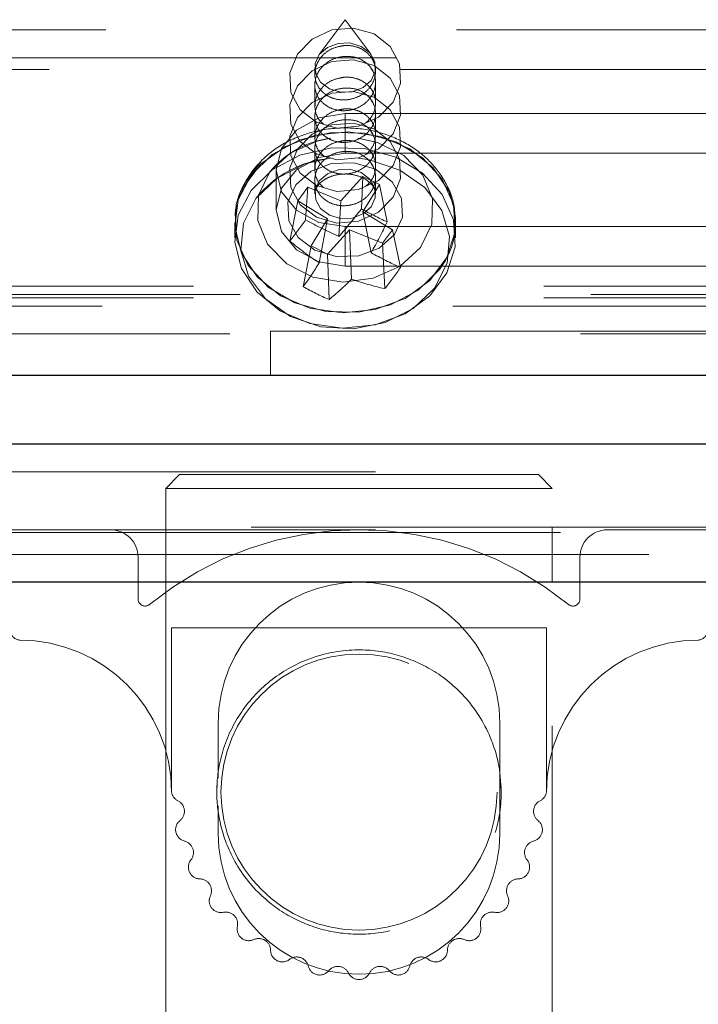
# Model space of a CAD drawing. Header units: millimetres. Extents: x 8 to 290, y 2 to 202.
# Tile 172 of 189: x 207.91 to 209.14, y 174.87 to 176.65. Entities that reach past the tile are written whole.
import ezdxf

# ---------------------------------------------------------------- set-up
doc = ezdxf.new("R2010")
doc.units = ezdxf.units.MM
doc.linetypes.add('HIDDEN', pattern=[1.905, 1.27, -0.635])

msp = doc.modelspace()

# ---------------------------------------------------------------- linework, layer by layer
at = {"color": 7, "linetype": 'HIDDEN', "lineweight": 18}
for p, q in [((208.49747, 176.65472), (208.45048, 176.59147)), ((208.54445, 176.59147), (208.49747, 176.65472)), ((232.82894, 176.63621), (195.81599, 176.63621)), ((208.48501, 176.6054), (208.49488, 176.60762)), ((214.30546, 176.58584), (195.95935, 176.58584)), ((208.44247, 176.56805), (208.44247, 176.5562)), ((208.55247, 176.56128), (208.55247, 176.56805)), ((232.72655, 176.56452), (195.91839, 176.56452)), ((208.44247, 176.5562), (208.44247, 176.5562)), ((208.44323, 176.55619), (208.44334, 176.56385)), ((208.48501, 176.54804), (208.49488, 176.55026)), ((208.54738, 176.56218), (208.54471, 176.56556)), ((208.44247, 176.53655), (208.44247, 176.49884)), ((208.55247, 176.50393), (208.55247, 176.54166)), ((208.44247, 176.49884), (208.44247, 176.49884)), ((208.44323, 176.49883), (208.44334, 176.50649)), ((208.54738, 176.50483), (208.54471, 176.5082)), ((208.44247, 176.47919), (208.44247, 176.44149)), ((208.48501, 176.49069), (208.49488, 176.4929)), ((208.49747, 176.48467), (209.24747, 176.48467)), ((208.49747, 176.41297), (208.49747, 176.48467)), ((208.55247, 176.44657), (208.55247, 176.4843)), ((208.44323, 176.44148), (208.44334, 176.44913)), ((208.54738, 176.44747), (208.54471, 176.45084)), ((208.44247, 176.44149), (208.44247, 176.44148)), ((208.48501, 176.43333), (208.49488, 176.43555)), ((208.55247, 176.38921), (208.55247, 176.42694)), ((208.44247, 176.42183), (208.44247, 176.38413)), ((208.50003, 176.41589), (208.48883, 176.41503)), ((208.49747, 176.41297), (209.24747, 176.41297)), ((208.3447, 176.3976), (208.31732, 176.36112)), ((208.44323, 176.38412), (208.44334, 176.39177)), ((208.54738, 176.39011), (208.54471, 176.39348)), ((208.37247, 176.38228), (208.37247, 176.31058)), ((208.44247, 176.38413), (208.44247, 176.38413)), ((208.44247, 176.36447), (208.44247, 176.33926)), ((208.48975, 176.32682), (208.52954, 176.3709)), ((208.52675, 176.31194), (208.52954, 176.3709)), ((208.52954, 176.3709), (208.55939, 176.35593)), ((208.55939, 176.35593), (208.52955, 176.30686)), ((208.55247, 176.33926), (208.55247, 176.36958)), ((208.57346, 176.28851), (208.55939, 176.35593)), ((208.41158, 176.32682), (208.42985, 176.35127)), ((208.42582, 176.29207), (208.42985, 176.35127)), ((208.42985, 176.35127), (208.48975, 176.32682)), ((208.39721, 176.25381), (208.41158, 176.32682)), ((208.46538, 176.29422), (208.41158, 176.32682)), ((208.48616, 176.26191), (208.48975, 176.32682)), ((208.2993, 176.30897), (208.2995, 176.28584)), ((208.54449, 176.23265), (208.52955, 176.30686)), ((208.52955, 176.30686), (208.58336, 176.27426)), ((208.69538, 176.29224), (208.69465, 176.31491)), ((208.29747, 176.28764), (208.29747, 176.25986)), ((208.43554, 176.24516), (208.46538, 176.29422)), ((208.45045, 176.21414), (208.46538, 176.29422)), ((208.69747, 176.25986), (208.69747, 176.28764)), ((208.50518, 176.27426), (208.46539, 176.23018)), ((208.49747, 176.20818), (208.49747, 176.27988)), ((209.24747, 176.27988), (208.49747, 176.27988)), ((208.50877, 176.18488), (208.50518, 176.27426)), ((208.56508, 176.24981), (208.50518, 176.27426)), ((208.58336, 176.27426), (208.56508, 176.24981)), ((208.59772, 176.20583), (208.58336, 176.27426)), ((208.56912, 176.16757), (208.56508, 176.24981)), ((208.42148, 176.17113), (208.43554, 176.24516)), ((208.46539, 176.23018), (208.43554, 176.24516)), ((208.46819, 176.1477), (208.46539, 176.23018)), ((209.24747, 176.20818), (208.49747, 176.20818)), ((195.52247, 176.17216), (233.12247, 176.17216)), ((233.07247, 176.15716), (195.57247, 176.15716)), ((195.52247, 176.15084), (233.12247, 176.15084)), ((232.82247, 176.13584), (195.82247, 176.13584)), ((209.31247, 176.09084), (208.36247, 176.09084)), ((208.36247, 176.09084), (208.36247, 176.01084)), ((233.05372, 176.08546), (195.59122, 176.08546)), ((207.28247, 175.83584), (209.76247, 175.83584)), ((208.19747, 175.83084), (208.17247, 175.80584)), ((208.84747, 175.83084), (208.19747, 175.83084)), ((208.87247, 175.80584), (208.84747, 175.83084)), ((208.87247, 175.80584), (208.17247, 175.80584)), ((208.17247, 175.80584), (208.17247, 174.10584)), ((208.87247, 174.10584), (208.87247, 175.80584)), ((196.89747, 175.73584), (231.74747, 175.73584)), ((207.28247, 175.73084), (209.76247, 175.73084)), ((207.42247, 175.73084), (208.07247, 175.73084)), ((208.17247, 175.73584), (208.17247, 175.63584)), ((208.87247, 175.63584), (208.87247, 175.73584)), ((209.62247, 175.73084), (208.97247, 175.73084)), ((231.74747, 175.72584), (196.89747, 175.72584)), ((237.62247, 175.68584), (189.62247, 175.68584)), ((208.12247, 175.68084), (208.12247, 175.60518)), ((208.92247, 175.68084), (208.92247, 175.60518)), ((237.62752, 175.63584), (189.62247, 175.63584)), ((192.07247, 175.63584), (236.82247, 175.63584)), ((208.18297, 175.25584), (208.18297, 175.55333)), ((208.86197, 175.55333), (208.18297, 175.55333)), ((208.86197, 175.25584), (208.86197, 175.55333)), ((208.26747, 175.38084), (208.26747, 175.28069)), ((208.77747, 175.18084), (208.77747, 175.38084)), ((208.26552, 175.27272), (208.26497, 175.25584)), ((208.26497, 175.25584), (208.2651, 175.24766)), ((208.26747, 175.23098), (208.26747, 175.18084))]:
    msp.add_line(p, q, dxfattribs=at)
at = {"color": 7, "linetype": 'Continuous', "lineweight": 25}
for p, q in [((189.47247, 176.01084), (239.17247, 176.01084)), ((237.62247, 175.88584), (189.77247, 175.88584)), ((237.87247, 175.63584), (189.77247, 175.63584))]:
    msp.add_line(p, q, dxfattribs=at)
at = {"color": 7, "linetype": 'HIDDEN', "lineweight": 18, "flags": 128}
for points in [[(208.54969, 176.62889), (208.57885, 176.60618), (208.59563, 176.57476), (208.59746, 176.53939), (208.58406, 176.50548), (208.55749, 176.47819), (208.52177, 176.46166), (208.48236, 176.45842), (208.44524, 176.46895), (208.41608, 176.49166), (208.39931, 176.52309), (208.39748, 176.55845), (208.41087, 176.59236), (208.43745, 176.61966), (208.47316, 176.63619), (208.51258, 176.63943), (208.54969, 176.62889)], [(208.45056, 176.59158), (208.44314, 176.57508), (208.44399, 176.55752), (208.45298, 176.54156), (208.46874, 176.52963), (208.48888, 176.52355), (208.51032, 176.52425), (208.52981, 176.53161), (208.54437, 176.54452), (208.55179, 176.56102), (208.55094, 176.57858), (208.54195, 176.59454), (208.52619, 176.60647), (208.50605, 176.61255), (208.48461, 176.61186), (208.46512, 176.60449), (208.45056, 176.59158)], [(208.54969, 176.57154), (208.57885, 176.54883), (208.59563, 176.5174), (208.59746, 176.48204), (208.58406, 176.44813), (208.55749, 176.42083), (208.52177, 176.4043), (208.48236, 176.40106), (208.44524, 176.41159), (208.41608, 176.4343), (208.39931, 176.46573), (208.39748, 176.50109), (208.41087, 176.535), (208.43745, 176.5623), (208.47316, 176.57883), (208.51258, 176.58207), (208.54969, 176.57154)], [(208.54969, 176.51418), (208.57885, 176.49147), (208.59563, 176.46004), (208.59746, 176.42468), (208.58406, 176.39077), (208.55749, 176.36347), (208.52177, 176.34694), (208.48236, 176.3437), (208.44524, 176.35424), (208.41608, 176.37695), (208.39931, 176.40838), (208.39748, 176.44374), (208.41087, 176.47765), (208.43745, 176.50494), (208.47316, 176.52147), (208.51258, 176.52471), (208.54969, 176.51418)], [(208.49747, 176.27988), (208.44963, 176.28768), (208.40908, 176.30987), (208.38198, 176.34309), (208.37247, 176.38228), (208.38198, 176.42146), (208.40908, 176.45468), (208.44963, 176.47688), (208.49747, 176.48467)], [(208.54969, 176.45682), (208.57885, 176.43411), (208.59563, 176.40268), (208.59746, 176.36732), (208.58406, 176.33341), (208.55749, 176.30611), (208.52177, 176.28959), (208.48236, 176.28634), (208.44524, 176.29688), (208.41608, 176.31959), (208.39931, 176.35102), (208.39748, 176.38638), (208.41087, 176.42029), (208.43745, 176.44759), (208.47316, 176.46411), (208.51258, 176.46736), (208.54969, 176.45682)], [(208.32691, 176.37319), (208.3037, 176.32821), (208.29771, 176.27962), (208.30946, 176.23175), (208.33793, 176.18884), (208.38057, 176.1547), (208.43359, 176.13238), (208.49229, 176.12386), (208.55146, 176.12989), (208.60582, 176.14993), (208.65056, 176.18221), (208.68169, 176.22386), (208.69645, 176.27117), (208.69354, 176.31995), (208.6732, 176.36585), (208.63725, 176.40481), (208.58888, 176.43335), (208.53238, 176.44895), (208.47278, 176.45021), (208.41538, 176.43703), (208.36527, 176.41057), (208.32691, 176.37319)], [(208.3039, 176.32885), (208.31324, 176.35141), (208.34438, 176.39306), (208.38911, 176.42534), (208.44348, 176.44538), (208.50264, 176.45141), (208.56134, 176.44289), (208.61437, 176.42057), (208.65701, 176.38643), (208.68547, 176.34352), (208.69565, 176.30966)], [(208.36102, 176.37902), (208.34067, 176.33667), (208.33923, 176.29117), (208.35688, 176.248), (208.39149, 176.21239), (208.43887, 176.18862), (208.49333, 176.17956), (208.54828, 176.1863), (208.59711, 176.20803), (208.63392, 176.24213), (208.65426, 176.28449), (208.6557, 176.32999), (208.63805, 176.37315), (208.60345, 176.40877), (208.55606, 176.43254), (208.52071, 176.44025)], [(208.63392, 176.24213), (208.59711, 176.20803), (208.54828, 176.1863), (208.49333, 176.17956), (208.43887, 176.18862), (208.39149, 176.21239), (208.35688, 176.248), (208.33923, 176.29117), (208.34067, 176.33667), (208.36102, 176.37902), (208.39783, 176.41313), (208.44665, 176.43486), (208.46833, 176.43945)], [(208.52012, 176.44032), (208.55606, 176.43254), (208.60345, 176.40877), (208.63805, 176.37315), (208.6557, 176.32999), (208.65426, 176.28449), (208.63392, 176.24213)], [(208.32691, 176.34542), (208.3037, 176.30043), (208.29771, 176.25184), (208.30946, 176.20397), (208.33793, 176.16106), (208.38057, 176.12693), (208.43359, 176.10461), (208.49229, 176.09608), (208.55146, 176.10211), (208.60582, 176.12215), (208.65056, 176.15443), (208.68169, 176.19608), (208.69645, 176.24339), (208.69354, 176.29217), (208.6732, 176.33808), (208.63725, 176.37703), (208.58888, 176.40558), (208.53238, 176.42117), (208.47278, 176.42244), (208.41538, 176.40925), (208.36527, 176.3828), (208.32691, 176.34542)], [(208.49747, 176.20818), (208.44963, 176.21598), (208.40908, 176.23817), (208.38198, 176.27139), (208.37247, 176.31058), (208.38198, 176.34976), (208.40908, 176.38298), (208.44963, 176.40518), (208.49747, 176.41297)], [(208.33569, 176.33098), (208.31299, 176.28605), (208.30836, 176.23759), (208.32223, 176.19031), (208.35326, 176.14887), (208.3984, 176.11731), (208.45324, 176.09872), (208.51241, 176.09492), (208.57012, 176.10628), (208.62071, 176.1317), (208.65924, 176.16867), (208.68194, 176.2136), (208.68658, 176.26207), (208.6727, 176.30934), (208.64168, 176.35078), (208.59653, 176.38235), (208.54169, 176.40094), (208.52262, 176.40385)], [(208.65924, 176.16867), (208.62071, 176.1317), (208.57012, 176.10628), (208.51241, 176.09492), (208.45324, 176.09872), (208.3984, 176.11731), (208.35326, 176.14887), (208.32223, 176.19031), (208.30836, 176.23759), (208.31299, 176.28605), (208.33569, 176.33098), (208.37422, 176.36796), (208.42482, 176.39337), (208.4657, 176.40302)], [(208.40792, 176.3555), (208.39375, 176.32401), (208.39538, 176.29047), (208.41254, 176.26), (208.44263, 176.23723), (208.48107, 176.22562), (208.52201, 176.22695), (208.55921, 176.24101), (208.58701, 176.26566), (208.60118, 176.29715), (208.59956, 176.33068), (208.58239, 176.36116), (208.5523, 176.38393), (208.51386, 176.39553), (208.47292, 176.39421), (208.43572, 176.38015), (208.40792, 176.3555)], [(208.58701, 176.26566), (208.55921, 176.24101), (208.52201, 176.22695), (208.48107, 176.22562), (208.44263, 176.23723), (208.41254, 176.26), (208.39538, 176.29047), (208.39375, 176.32401), (208.40792, 176.3555), (208.43572, 176.38015), (208.47292, 176.39421), (208.51386, 176.39553), (208.5523, 176.38393), (208.58239, 176.36116), (208.59956, 176.33068), (208.60118, 176.29715), (208.58701, 176.26566)], [(208.52136, 176.40398), (208.54169, 176.40094), (208.59653, 176.38235), (208.64168, 176.35078), (208.6727, 176.30934), (208.68658, 176.26207), (208.68194, 176.2136), (208.65924, 176.16867)], [(208.45056, 176.36279), (208.44314, 176.34629), (208.44399, 176.32873), (208.45298, 176.31276), (208.46874, 176.30084), (208.48888, 176.29476), (208.51032, 176.29545), (208.52981, 176.30282), (208.54437, 176.31573), (208.55179, 176.33222), (208.55094, 176.34979), (208.54195, 176.36575), (208.52619, 176.37768), (208.50605, 176.38376), (208.48461, 176.38306), (208.46512, 176.3757), (208.45056, 176.36279)], [(208.54437, 176.31573), (208.52981, 176.30282), (208.51032, 176.29545), (208.48888, 176.29476), (208.46874, 176.30084), (208.45298, 176.31276), (208.44399, 176.32873), (208.44314, 176.34629), (208.45056, 176.36279), (208.46512, 176.3757), (208.48461, 176.38306), (208.50605, 176.38376), (208.52619, 176.37768), (208.54195, 176.36575), (208.55094, 176.34979), (208.55179, 176.33222), (208.54437, 176.31573)], [(208.66803, 176.20208), (208.62966, 176.1647), (208.57955, 176.13824), (208.52215, 176.12506), (208.46255, 176.12632), (208.40606, 176.14192), (208.35769, 176.17046), (208.32173, 176.20942), (208.3014, 176.25532), (208.29848, 176.3041), (208.30108, 176.31862)]]:
    msp.add_lwpolyline(points, dxfattribs=at)
at = {"color": 7, "linetype": 'HIDDEN', "lineweight": 18}
msp.add_circle((208.52247, 175.25584), 0.25, dxfattribs=at)
for centre, radius, start, end in [((208.4908, 176.27419), 0.16683, 96.64448, 141.07039), ((208.48909, 176.20773), 0.19678, 95.57105, 141.22107), ((207.54083, 177.07022), 1.2438, 319.46786, 322.43582), ((208.91018, 177.01805), 0.8035, 241.49706, 245.22386), ((208.5578, 176.28778), 0.13962, 322.13404, 5.62981), ((207.51131, 176.9459), 1.1242, 322.00195, 324.43676), ((208.84516, 177.05581), 0.8713, 241.23026, 245.66759), ((207.71301, 176.69932), 0.95348, 330.69649, 334.47829), ((208.83478, 176.78544), 0.68854, 230.54378, 236.07036), ((208.87743, 176.82727), 0.68148, 240.75373, 245.76694), ((207.64978, 176.72218), 0.94825, 324.46999, 327.60361), ((208.03087, 176.59977), 0.69029, 321.23646, 325.20225), ((208.14687, 176.53915), 0.50644, 309.37998, 315.61022), ((208.68489, 176.68517), 0.53038, 250.60559, 257.39141), ((208.71284, 176.69369), 0.5983, 240.85761, 245.86331), ((208.07247, 175.68084), 0.05, 0, 90), ((208.52247, 175.13084), 0.6, 50.75387, 129.24613), ((208.97247, 175.68084), 0.05, 90, 180), ((208.52247, 175.38084), 0.255, 90, 180), ((208.52247, 175.38084), 0.255, 0, 90), ((208.13497, 175.60518), 0.0125, 180, 309.24613), ((208.90997, 175.60518), 0.0125, 230.75387, 0), ((207.91079, 175.55114), 0.0205, 209.6863, 262.09679), ((209.13415, 175.55114), 0.0205, 277.90321, 330.3137), ((207.90797, 175.25584), 0.275, 0, 90), ((209.13697, 175.25584), 0.275, 90, 180), ((208.52247, 175.25584), 0.2575, 343.39987, 2.20418), ((208.20396, 175.25914), 0.02125, 188.9552, 243.32269), ((208.84098, 175.25914), 0.02125, 296.67731, 351.0448), ((208.18476, 175.22095), 0.0215, 308.88799, 63.32269), ((208.86017, 175.22095), 0.0215, 116.67731, 231.11201), ((208.2116, 175.18767), 0.02125, 128.88799, 255.84839), ((208.83333, 175.18767), 0.02125, 284.15161, 51.11201), ((208.52247, 175.18084), 0.255, 180, 0), ((208.20115, 175.14622), 0.0215, 321.82662, 75.84839), ((208.84378, 175.14622), 0.0215, 104.15161, 218.17338), ((208.23476, 175.1198), 0.02125, 141.82662, 268.78702), ((208.81018, 175.1198), 0.02125, 271.21298, 38.17338), ((208.23385, 175.07706), 0.0215, 334.76526, 88.78702), ((208.81108, 175.07706), 0.0215, 91.21298, 205.23474), ((208.27252, 175.05883), 0.02125, 154.76526, 281.72566), ((208.77241, 175.05883), 0.02125, 258.27434, 25.23474), ((208.28121, 175.01697), 0.0215, 347.7039, 101.72566), ((208.76372, 175.01697), 0.0215, 78.27434, 192.2961), ((208.32298, 175.00787), 0.02125, 167.7039, 294.66429), ((208.72195, 175.00787), 0.02125, 245.33571, 12.2961), ((208.34082, 174.96902), 0.0215, 0.64253, 114.66429), ((208.70411, 174.96902), 0.0215, 65.33571, 179.35747), ((208.38357, 174.9695), 0.02125, 180.64253, 307.60293), ((208.66137, 174.9695), 0.02125, 232.39707, 359.35747), ((208.40965, 174.93563), 0.0215, 13.58117, 127.60293), ((208.63528, 174.93563), 0.0215, 52.39707, 166.41883), ((208.45121, 174.94567), 0.02125, 193.58117, 320.54156), ((208.48422, 174.9185), 0.0215, 26.5198, 140.54156), ((208.52247, 174.93759), 0.02125, 206.5198, 333.4802), ((208.56072, 174.9185), 0.0215, 39.45844, 153.4802), ((208.59373, 174.94567), 0.02125, 219.45844, 346.41883)]:
    msp.add_arc(centre, radius, start, end, dxfattribs=at)
for points, knots in [([(208.4928, 176.60756), (208.48669, 176.60627), (208.47446, 176.60369), (208.45888, 176.5933), (208.44755, 176.57933), (208.44188, 176.56279), (208.4426, 176.54575), (208.44963, 176.53023), (208.46205, 176.51808), (208.47832, 176.51059), (208.4966, 176.50847), (208.51499, 176.51188), (208.53154, 176.5205), (208.54439, 176.53348), (208.55195, 176.54942), (208.55325, 176.56646), (208.54813, 176.58256), (208.53727, 176.59588), (208.52203, 176.60487), (208.50639, 176.60846), (208.49655, 176.60781), (208.4928, 176.60756)], [0, 0, 0, 0, 0.0536295, 0.1072996, 0.1615458, 0.2161559, 0.2707422, 0.3248892, 0.3783582, 0.4312346, 0.4839016, 0.536841, 0.5903902, 0.6445923, 0.6991964, 0.75379, 0.8079886, 0.8615946, 0.9146636, 0.9674633, 1, 1, 1, 1]), ([(208.49535, 176.58828), (208.50151, 176.58826), (208.51381, 176.58822), (208.53053, 176.58121), (208.54352, 176.56993), (208.55143, 176.55517), (208.5534, 176.5386), (208.54912, 176.52198), (208.53893, 176.5072), (208.52392, 176.49605), (208.50586, 176.48988), (208.48693, 176.48937), (208.46932, 176.49447), (208.45497, 176.50449), (208.44535, 176.51829), (208.44148, 176.53441), (208.44383, 176.55114), (208.45226, 176.56667), (208.46592, 176.57908), (208.48118, 176.58627), (208.49139, 176.58772), (208.49535, 176.58828)], [0, 0, 0, 0, 0.0531053, 0.1061566, 0.1588417, 0.2116326, 0.2649423, 0.3189265, 0.3734294, 0.4280754, 0.4824485, 0.5362713, 0.5895089, 0.6423638, 0.6951821, 0.7483174, 0.802002, 0.8562578, 0.9108709, 0.9654511, 1, 1, 1, 1]), ([(208.4928, 176.5502), (208.48669, 176.54891), (208.47446, 176.54634), (208.45888, 176.53594), (208.44756, 176.52198), (208.44185, 176.50541), (208.44272, 176.48849), (208.44852, 176.47422), (208.45587, 176.46786), (208.45881, 176.46532)], [0, 0, 0, 0, 0.1485637, 0.2972399, 0.4475123, 0.5987925, 0.7500066, 0.9000039, 1, 1, 1, 1]), ([(208.53495, 176.46796), (208.53799, 176.47071), (208.54555, 176.47756), (208.55184, 176.49215), (208.55328, 176.50908), (208.54813, 176.52521), (208.53727, 176.53852), (208.52203, 176.54751), (208.50639, 176.55111), (208.49655, 176.55045), (208.4928, 176.5502)], [0, 0, 0, 0, 0.0932523, 0.232563, 0.371847, 0.5101233, 0.6468878, 0.7822821, 0.9169894, 1, 1, 1, 1]), ([(208.44383, 176.54382), (208.44302, 176.54169), (208.4421, 176.53926), (208.44257, 176.53686), (208.44263, 176.53656)], [0, 0, 0, 0, 0.87786072, 1, 1, 1, 1]), ([(208.49535, 176.53093), (208.50151, 176.5309), (208.51381, 176.53086), (208.53053, 176.52385), (208.54352, 176.51257), (208.55143, 176.49781), (208.5534, 176.48125), (208.54912, 176.46462), (208.53893, 176.44985), (208.52392, 176.4387), (208.50586, 176.43253), (208.48693, 176.43202), (208.46932, 176.43711), (208.45497, 176.44713), (208.44535, 176.46093), (208.44148, 176.47705), (208.44383, 176.49378), (208.45226, 176.50931), (208.46592, 176.52172), (208.48118, 176.52892), (208.49139, 176.53036), (208.49535, 176.53093)], [0, 0, 0, 0, 0.05310534, 0.10615659, 0.15884171, 0.21163259, 0.26494225, 0.3189265, 0.37342942, 0.42807538, 0.48244846, 0.53627135, 0.58950891, 0.64236384, 0.69518213, 0.7483174, 0.80200201, 0.85625783, 0.91087088, 0.9654511, 1, 1, 1, 1]), ([(208.4928, 176.49284), (208.48669, 176.49155), (208.47446, 176.48898), (208.45888, 176.47858), (208.44756, 176.46463), (208.44185, 176.44805), (208.44272, 176.43114), (208.44852, 176.41687), (208.45587, 176.4105), (208.45881, 176.40796)], [0, 0, 0, 0, 0.1485637, 0.2972399, 0.4475123, 0.5987925, 0.7500066, 0.9000039, 1, 1, 1, 1]), ([(208.44383, 176.48646), (208.44302, 176.48433), (208.4421, 176.4819), (208.44257, 176.4795), (208.44263, 176.47921)], [0, 0, 0, 0, 0.87786072, 1, 1, 1, 1]), ([(208.53495, 176.41061), (208.53799, 176.41335), (208.54555, 176.4202), (208.55184, 176.43479), (208.55328, 176.45172), (208.54813, 176.46785), (208.53727, 176.48116), (208.52203, 176.49015), (208.50639, 176.49375), (208.49655, 176.49309), (208.4928, 176.49284)], [0, 0, 0, 0, 0.09325226, 0.23256297, 0.37184696, 0.51012328, 0.6468878, 0.78228211, 0.91698944, 1, 1, 1, 1]), ([(208.49535, 176.47357), (208.50151, 176.47355), (208.51381, 176.4735), (208.53053, 176.46649), (208.54352, 176.45521), (208.55143, 176.44045), (208.5534, 176.42389), (208.54912, 176.40727), (208.53893, 176.39249), (208.52392, 176.38134), (208.50586, 176.37517), (208.48693, 176.37466), (208.46932, 176.37976), (208.45497, 176.38978), (208.44535, 176.40357), (208.44148, 176.41969), (208.44383, 176.43642), (208.45226, 176.45196), (208.46592, 176.46437), (208.48118, 176.47156), (208.49139, 176.47301), (208.49535, 176.47357)], [0, 0, 0, 0, 0.0531053, 0.1061566, 0.1588417, 0.2116326, 0.2649423, 0.3189265, 0.3734294, 0.4280754, 0.4824485, 0.5362713, 0.5895089, 0.6423638, 0.6951821, 0.7483174, 0.802002, 0.8562578, 0.9108709, 0.9654511, 1, 1, 1, 1]), ([(208.69547, 176.28556), (208.69586, 176.29484), (208.69695, 176.32021), (208.68117, 176.36007), (208.65157, 176.40044), (208.60954, 176.43211), (208.55877, 176.45288), (208.50268, 176.46092), (208.44566, 176.45532), (208.39257, 176.43606), (208.35329, 176.40918), (208.33549, 176.38783), (208.32898, 176.38003)], [0, 0, 0, 0, 0.0611284, 0.1671062, 0.2729831, 0.3803208, 0.4894458, 0.5998776, 0.7111463, 0.8230505, 0.9353348, 1, 1, 1, 1]), ([(208.4928, 176.43548), (208.48669, 176.4342), (208.47446, 176.43162), (208.45888, 176.42122), (208.44756, 176.40727), (208.44185, 176.39069), (208.44272, 176.37378), (208.44852, 176.35951), (208.45587, 176.35314), (208.45881, 176.3506)], [0, 0, 0, 0, 0.1485637, 0.2972399, 0.4475123, 0.5987925, 0.7500066, 0.9000039, 1, 1, 1, 1]), ([(208.44383, 176.42911), (208.44302, 176.42697), (208.4421, 176.42454), (208.44257, 176.42214), (208.44263, 176.42185)], [0, 0, 0, 0, 0.8778607, 1, 1, 1, 1]), ([(208.53495, 176.35325), (208.53799, 176.35599), (208.54555, 176.36284), (208.55184, 176.37744), (208.55328, 176.39436), (208.54813, 176.4105), (208.53727, 176.42381), (208.52203, 176.4328), (208.50639, 176.43639), (208.49655, 176.43573), (208.4928, 176.43548)], [0, 0, 0, 0, 0.0932523, 0.232563, 0.371847, 0.5101233, 0.6468878, 0.7822821, 0.9169894, 1, 1, 1, 1]), ([(208.49535, 176.41621), (208.50151, 176.41619), (208.51381, 176.41614), (208.53053, 176.40914), (208.54352, 176.39786), (208.55143, 176.38309), (208.5534, 176.36653), (208.54912, 176.34991), (208.53893, 176.33513), (208.52392, 176.32398), (208.50586, 176.31781), (208.48693, 176.3173), (208.46932, 176.3224), (208.45497, 176.33242), (208.44535, 176.34622), (208.44148, 176.36233), (208.44383, 176.37907), (208.45226, 176.3946), (208.46592, 176.40701), (208.48118, 176.4142), (208.49139, 176.41565), (208.49535, 176.41621)], [0, 0, 0, 0, 0.05310534, 0.10615659, 0.15884171, 0.21163259, 0.26494225, 0.3189265, 0.37342942, 0.42807538, 0.48244846, 0.53627135, 0.58950891, 0.64236384, 0.69518213, 0.7483174, 0.80200201, 0.85625783, 0.91087088, 0.9654511, 1, 1, 1, 1]), ([(208.32898, 176.38003), (208.32356, 176.37178), (208.30888, 176.34945), (208.29737, 176.31785), (208.29894, 176.29542), (208.29935, 176.28946)], [0, 0, 0, 0, 0.30084061, 0.81430019, 1, 1, 1, 1]), ([(208.44383, 176.37175), (208.44302, 176.36961), (208.4421, 176.36718), (208.44257, 176.36478), (208.44263, 176.36449)], [0, 0, 0, 0, 0.8778607, 1, 1, 1, 1]), ([(208.44797, 176.35424), (208.44969, 176.35628), (208.454, 176.36137), (208.46609, 176.36932), (208.48407, 176.37498), (208.50416, 176.37581), (208.52296, 176.37174), (208.53825, 176.36378), (208.54815, 176.35367), (208.55239, 176.3455), (208.55185, 176.34096), (208.55164, 176.33923)], [0, 0, 0, 0, 0.0769119, 0.1922931, 0.314174, 0.4324699, 0.5496533, 0.6664025, 0.7855837, 0.9180038, 1, 1, 1, 1]), ([(208.44264, 176.33914), (208.44258, 176.33939), (208.44148, 176.34416), (208.44481, 176.34934), (208.44797, 176.35424)], [0, 0, 0, 0, 0.0535551, 1, 1, 1, 1]), ([(208.77997, 175.25584), (208.77792, 175.23163), (208.77384, 175.18343), (208.74319, 175.11725), (208.69254, 175.05589), (208.62053, 175.01252), (208.53932, 174.99539), (208.46636, 175.00113), (208.39839, 175.02648), (208.33719, 175.07128), (208.2923, 175.13189), (208.26801, 175.20066), (208.26274, 175.26632), (208.27371, 175.33403), (208.30455, 175.40039), (208.35765, 175.45904), (208.42924, 175.50081), (208.51062, 175.51734), (208.58811, 175.50826), (208.65549, 175.48019), (208.71569, 175.43236), (208.75746, 175.36984), (208.77753, 175.30614), (208.7793, 175.26953), (208.77997, 175.25584)], [0, 0, 0, 0, 0.0429309, 0.0854617, 0.1364815, 0.1971708, 0.2401185, 0.2831443, 0.3248896, 0.371263, 0.4265555, 0.4701532, 0.5060018, 0.5418504, 0.5919329, 0.643697, 0.6944656, 0.7455625, 0.7889218, 0.8309432, 0.8783747, 0.9349849, 0.9756729, 1, 1, 1, 1])]:
    msp.add_open_spline(points, degree=3, knots=knots, dxfattribs=at)

doc.saveas('drawing.dxf')
